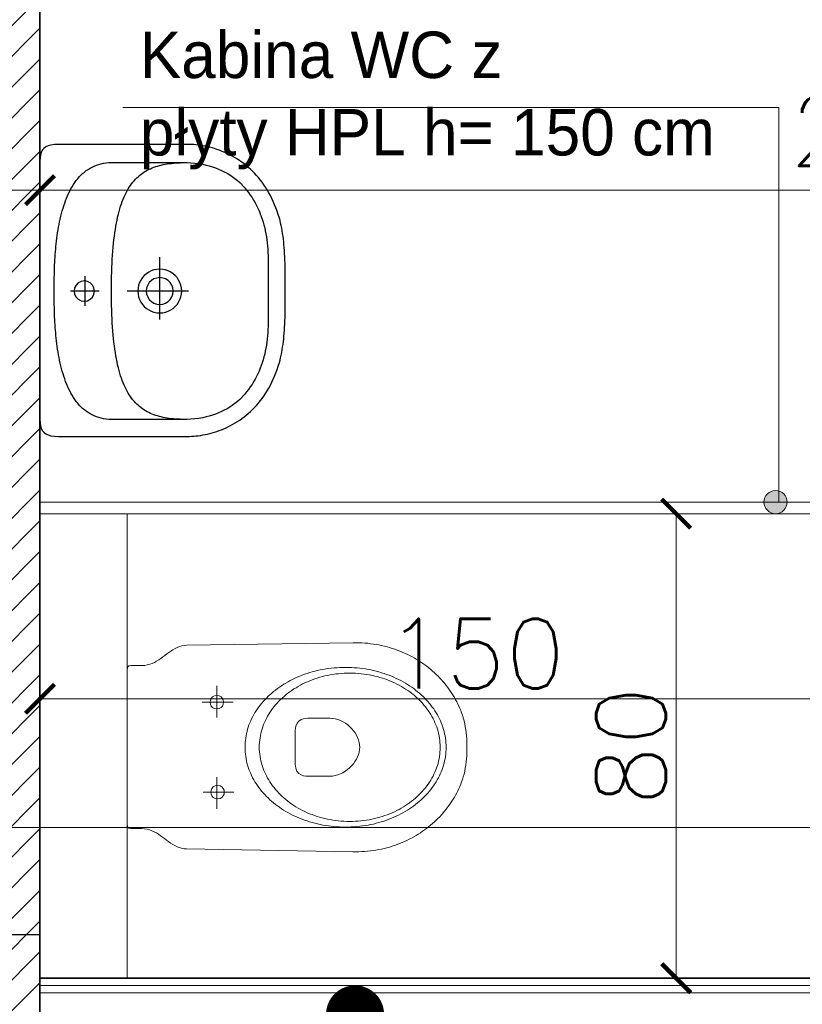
# Model space of a CAD drawing. Header units: millimetres. Extents: x -587 to 33545, y -26688 to 22494.
# Tile 113 of 256: x 10526 to 10661, y 9922 to 10091. Entities that reach past the tile are written whole.
import ezdxf
from ezdxf.lldxf.tags import DXFTag

# ---------------------------------------------------------------- set-up
doc = ezdxf.new("R2010")
doc.units = ezdxf.units.MM
doc.header["$MEASUREMENT"] = 0
for name, color, linetype, lineweight in [('A_istniejące ściany', 7, 'Continuous', 35), ('A_l.wypełnien', 250, 'Continuous', 9), ('A_wyposażenie', 7, 'Continuous', 9), ('A_ściany projektowane', 5, 'Continuous', 35), ('l.przerywana', 104, 'ICAD_ISO03W100', 5), ('l.widokowa', 140, 'Continuous', 15), ('l.wypełnien', 253, 'Continuous', 5), ('szraf1', 8, 'Continuous', 5), ('wymiarowanie', 176, 'Continuous', 9)]:
    doc.layers.add(name, color=color, linetype=linetype, lineweight=lineweight)
doc.layers.add('D-opis-elewacja', color=104, linetype='Continuous')
doc.layers.add('WYPOSAŻENIE', color=1, linetype='Continuous')
doc.styles.add('ROMANS', font='romans')
doc.styles.add('styl2', font='simplex.shx')
tags = doc.linetypes.add('ICAD_ISO03W100', pattern=[30, 12, -18]).pattern_tags.tags
tags[6:7] = [DXFTag(74, 4), DXFTag(75, 0), DXFTag(340, '0'), DXFTag(46, 1.0), DXFTag(50, 0.0), DXFTag(44, 0.0), DXFTag(45, 0.0)]
tags[4:5] = [DXFTag(74, 4), DXFTag(75, 0), DXFTag(340, '0'), DXFTag(46, 1.0), DXFTag(50, 0.0), DXFTag(44, 0.0), DXFTag(45, 0.0)]
doc.dimstyles.new('Skala 1-50', dxfattribs={"dimtxt": 12, "dimasz": 5, "dimexe": 1, "dimexo": 1, "dimgap": 1.5, "dimtad": 1, "dimdec": 1, "dimrnd": 0.5, "dimtxsty": 'styl2', "dimblk": 'ARCHTICK', "dimcen": 5, "dimadec": 0, "dimazin": 0, "dimtfac": 1, "dimtdec": 1, "dimtmove": 1, "dimatfit": 3, "dimldrblk": 'ARCHTICK', "dimfxl": 5, "dimfxlon": 1, "dimlwd": -1, "dimlwe": -1, "dimarcsym": 0})

# ---------------------------------------------------------------- blocks, each defined once
blk = doc.blocks.new('_ArchTick')
at = {"color": 0, "linetype": 'ByBlock', "const_width": 0.15}
blk.add_lwpolyline([(-0.5, -0.5), (0.5, 0.5)], dxfattribs=at)
blk = doc.blocks.new('*D5649')
at = {"layer": 'Defpoints', "color": 0}
for p in [(10504.8, 10084.32), (10529.35, 10083.51), (10529.35, 10062.04)]:
    blk.add_point(p, dxfattribs=at)
at = {"layer": 'wymiarowanie', "color": 0}
for p, q in [((10504.8, 10067.04), (10504.8, 10061.04)), ((10529.35, 10067.04), (10529.35, 10061.04)), ((10504.8, 10062.04), (10529.35, 10062.04))]:
    blk.add_line(p, q, dxfattribs=at)
at = {"layer": 'wymiarowanie', "color": 0, "xscale": 5, "yscale": 5, "zscale": 5, "rotation": 180}
blk.add_blockref('_ArchTick', (10504.8, 10062.04), dxfattribs=at)
at = {"layer": 'wymiarowanie', "color": 0, "xscale": 5, "yscale": 5, "zscale": 5}
blk.add_blockref('_ArchTick', (10529.35, 10062.04), dxfattribs=at)
at = {"layer": 'wymiarowanie', "color": 0, "insert": (10485.31, 10070.25), "char_height": 12, "attachment_point": 5, "style": 'styl2'}
blk.add_mtext('24,5', dxfattribs=at)
blk = doc.blocks.new('*D5650')
at = {"layer": 'Defpoints', "color": 0}
for p in [(10769.66, 10085.35), (10529.35, 10083.51), (10769.66, 10062.04)]:
    blk.add_point(p, dxfattribs=at)
at = {"layer": 'wymiarowanie', "color": 0}
for p, q in [((10529.35, 10067.04), (10529.35, 10061.04)), ((10769.66, 10067.04), (10769.66, 10061.04)), ((10529.35, 10062.04), (10769.66, 10062.04))]:
    blk.add_line(p, q, dxfattribs=at)
at = {"layer": 'wymiarowanie', "color": 0, "xscale": 5, "yscale": 5, "zscale": 5, "rotation": 180}
blk.add_blockref('_ArchTick', (10529.35, 10062.04), dxfattribs=at)
at = {"layer": 'wymiarowanie', "color": 0, "xscale": 5, "yscale": 5, "zscale": 5}
blk.add_blockref('_ArchTick', (10769.66, 10062.04), dxfattribs=at)
at = {"layer": 'wymiarowanie', "color": 0, "insert": (10681.65, 10070.39), "char_height": 12, "attachment_point": 5, "style": 'styl2'}
blk.add_mtext('240,5', dxfattribs=at)
blk = doc.blocks.new('zw$1165')
at = {"layer": 'WYPOSAŻENIE', "color": 0}
for points in [[(25.14, 42.24), (24.52, 42.24), (23.91, 42.24), (23.31, 42.24), (22.72, 42.23), (22.13, 42.23), (21.56, 42.22), (20.99, 42.2), (20.44, 42.19), (19.89, 42.17), (19.35, 42.15), (18.82, 42.12), (18.3, 42.09), (17.78, 42.05), (17.28, 42.01), (16.78, 41.96), (16.3, 41.91), (15.82, 41.85), (15.35, 41.78), (14.89, 41.71), (14.43, 41.63), (13.99, 41.54), (13.55, 41.44), (13.12, 41.33), (12.7, 41.22), (12.7, 41.22), (12.09, 41.03), (11.51, 40.84), (10.93, 40.63), (10.38, 40.4), (9.84, 40.17), (9.32, 39.92), (8.81, 39.67), (8.32, 39.4), (7.85, 39.12), (7.39, 38.84), (6.95, 38.54), (6.52, 38.23), (6.11, 37.92), (5.72, 37.6), (5.34, 37.27), (4.97, 36.93), (4.62, 36.58), (4.28, 36.23), (3.96, 35.87), (3.65, 35.51), (3.36, 35.14), (3.08, 34.76), (2.81, 34.39), (2.56, 34), (2.32, 33.62), (2.09, 33.23), (1.88, 32.83), (1.67, 32.44), (1.48, 32.04), (1.31, 31.64), (1.14, 31.24), (0.99, 30.84), (0.85, 30.44), (0.72, 30.03), (0.6, 29.63), (0.49, 29.23), (0.4, 28.83), (0.31, 28.43), (0.24, 28.03), (0.17, 27.64), (0.12, 27.25), (0.08, 26.86), (0.04, 26.47), (0.02, 26.09), (0, 25.72), (0, 25.34), (0, 25.34), (0, 3.19), (0.03, 2.5), (0.11, 1.9), (0.25, 1.4), (0.44, 0.99), (0.7, 0.66), (1.01, 0.4), (1.39, 0.22), (1.82, 0.09), (2.33, 0.02), (2.89, 0), (25.14, 0), (47.39, 0), (47.96, 0.02), (48.46, 0.09), (48.9, 0.22), (49.28, 0.4), (49.59, 0.66), (49.84, 0.99), (50.04, 1.4), (50.18, 1.9), (50.26, 2.5), (50.29, 3.19), (50.29, 25.34), (50.28, 25.72), (50.27, 26.09), (50.24, 26.47), (50.21, 26.86), (50.17, 27.25), (50.11, 27.64), (50.05, 28.03), (49.98, 28.43), (49.89, 28.83), (49.79, 29.23), (49.69, 29.63), (49.57, 30.03), (49.44, 30.44), (49.3, 30.84), (49.15, 31.24), (48.98, 31.64), (48.8, 32.04), (48.61, 32.44), (48.41, 32.83), (48.2, 33.23), (47.97, 33.62), (47.73, 34), (47.48, 34.39), (47.21, 34.76), (46.93, 35.14), (46.63, 35.51), (46.33, 35.87), (46, 36.23), (45.67, 36.58), (45.32, 36.93), (44.95, 37.27), (44.57, 37.6), (44.17, 37.92), (43.76, 38.23), (43.34, 38.54), (42.9, 38.84), (42.44, 39.12), (41.96, 39.4), (41.48, 39.67), (40.97, 39.92), (40.45, 40.17), (39.91, 40.4), (39.35, 40.63), (38.78, 40.84), (38.19, 41.03), (37.59, 41.22), (37.59, 41.22), (37.16, 41.33), (36.74, 41.44), (36.3, 41.54), (35.85, 41.63), (35.4, 41.71), (34.94, 41.78), (34.47, 41.85), (33.99, 41.91), (33.5, 41.96), (33.01, 42.01), (32.5, 42.05), (31.99, 42.09), (31.47, 42.12), (30.94, 42.15), (30.4, 42.17), (29.85, 42.19), (29.3, 42.2), (28.73, 42.22), (28.15, 42.23), (27.57, 42.23), (26.98, 42.24), (26.38, 42.24), (25.76, 42.24), (25.14, 42.24), (25.14, 42.24)], [(25.25, 39.29), (25.78, 39.29), (26.31, 39.3), (26.86, 39.3), (27.41, 39.3), (27.96, 39.31), (28.52, 39.31), (29.08, 39.31), (29.65, 39.31), (30.21, 39.3), (30.77, 39.29), (31.33, 39.27), (31.89, 39.24), (32.45, 39.21), (32.99, 39.17), (33.53, 39.12), (34.07, 39.06), (34.59, 38.99), (35.1, 38.9), (35.61, 38.8), (36.12, 38.69), (36.61, 38.56), (37.11, 38.42), (37.6, 38.27), (38.08, 38.1), (38.56, 37.92), (39.04, 37.72), (39.51, 37.51), (39.97, 37.28), (40.43, 37.04), (40.88, 36.78), (41.33, 36.51), (41.77, 36.22), (42.21, 35.91), (42.64, 35.58), (43.06, 35.24), (43.92, 34.42), (44.3, 33.99), (44.65, 33.56), (44.97, 33.12), (45.27, 32.67), (45.54, 32.21), (45.8, 31.73), (46.03, 31.25), (46.24, 30.75), (46.44, 30.24), (46.62, 29.71), (46.79, 29.16), (46.94, 28.6), (47.09, 28.02), (47.2, 27.34), (47.29, 26.67), (47.35, 26), (47.38, 25.32), (47.38, 12.31), (47.36, 11.84), (47.32, 11.39), (47.25, 10.96), (47.17, 10.54), (47.06, 10.13), (46.93, 9.74), (46.77, 9.36), (46.6, 8.99), (46.41, 8.64), (46.2, 8.3), (45.97, 7.97), (45.73, 7.65), (45.47, 7.35), (45.19, 7.06), (44.89, 6.78), (44.58, 6.51), (44.26, 6.26), (43.92, 6.01), (43.57, 5.78), (43.21, 5.55), (42.83, 5.34), (42.45, 5.14), (42.05, 4.94), (41.64, 4.76), (41.23, 4.58), (40.81, 4.42), (40.37, 4.26), (39.93, 4.11), (39.49, 3.97), (39.04, 3.84), (38.58, 3.72), (38.12, 3.6), (37.65, 3.49), (37.18, 3.39), (36.71, 3.3), (36.23, 3.21), (35.76, 3.13), (35.28, 3.05), (34.8, 2.98), (34.33, 2.92), (33.85, 2.86), (33.38, 2.8), (32.91, 2.76), (32.44, 2.71), (31.97, 2.67), (31.51, 2.64), (31.06, 2.61), (30.61, 2.58), (30.16, 2.56), (29.73, 2.53), (29.3, 2.52), (28.88, 2.5), (28.46, 2.49), (28.06, 2.48), (27.67, 2.47), (27.28, 2.47), (26.91, 2.46), (26.55, 2.46), (26.21, 2.46), (25.87, 2.46), (25.55, 2.46), (25.25, 2.46), (25.25, 2.46), (24.94, 2.46), (24.63, 2.46), (24.29, 2.46), (23.95, 2.46), (23.59, 2.46), (23.22, 2.47), (22.83, 2.47), (22.44, 2.48), (22.04, 2.49), (21.62, 2.5), (21.2, 2.52), (20.77, 2.53), (20.34, 2.56), (19.89, 2.58), (19.44, 2.61), (18.99, 2.64), (18.53, 2.67), (18.06, 2.71), (17.59, 2.76), (17.12, 2.8), (16.65, 2.86), (16.17, 2.92), (15.69, 2.98), (15.22, 3.05), (14.74, 3.13), (14.26, 3.21), (13.79, 3.3), (13.32, 3.39), (12.85, 3.49), (12.38, 3.6), (11.92, 3.72), (11.46, 3.84), (11.01, 3.97), (10.56, 4.11), (10.13, 4.26), (9.69, 4.42), (9.27, 4.58), (8.85, 4.76), (8.45, 4.94), (8.05, 5.14), (7.67, 5.34), (7.29, 5.55), (6.93, 5.78), (6.58, 6.01), (6.24, 6.26), (5.92, 6.51), (5.61, 6.78), (5.31, 7.06), (5.03, 7.35), (4.77, 7.65), (4.52, 7.97), (4.3, 8.3), (4.09, 8.64), (3.9, 8.99), (3.72, 9.36), (3.57, 9.74), (3.44, 10.13), (3.33, 10.54), (3.25, 10.96), (3.18, 11.39), (3.14, 11.84), (3.12, 12.31), (3.12, 12.31), (3.12, 25.32), (3.15, 26), (3.21, 26.67), (3.29, 27.34), (3.41, 28.02), (3.56, 28.6), (3.71, 29.16), (3.88, 29.71), (4.06, 30.24), (4.26, 30.75), (4.47, 31.25), (4.7, 31.73), (4.96, 32.21), (5.23, 32.67), (5.53, 33.12), (5.85, 33.56), (6.2, 33.99), (6.57, 34.42), (7.43, 35.24), (7.86, 35.58), (8.29, 35.91), (8.73, 36.22), (9.17, 36.51), (9.62, 36.78), (10.07, 37.04), (10.53, 37.28), (10.99, 37.51), (11.46, 37.72), (11.94, 37.92), (12.42, 38.1), (12.9, 38.27), (13.39, 38.42), (13.88, 38.56), (14.38, 38.69), (14.89, 38.8), (15.4, 38.9), (15.91, 38.99), (16.43, 39.06), (16.96, 39.12), (17.51, 39.17), (18.05, 39.21), (18.61, 39.24), (19.16, 39.27), (19.73, 39.29), (20.29, 39.3), (20.85, 39.31), (21.42, 39.31), (21.98, 39.31), (22.54, 39.31), (23.09, 39.3), (23.64, 39.3), (24.19, 39.3), (24.72, 39.29), (25.25, 39.29)], [(25.26, 25.56), (25.26, 15)], [(25.25, 12.31), (24.4, 12.31), (23.58, 12.32), (22.77, 12.34), (21.99, 12.36), (21.22, 12.38), (20.48, 12.42), (19.75, 12.45), (19.05, 12.5), (18.36, 12.55), (17.7, 12.6), (17.05, 12.67), (16.42, 12.73), (15.81, 12.81), (15.22, 12.89), (14.64, 12.98), (14.09, 13.07), (13.55, 13.17), (13.03, 13.27), (12.52, 13.38), (12.03, 13.5), (11.56, 13.62), (11.1, 13.75), (10.66, 13.89), (10.24, 14.03), (9.83, 14.18), (9.43, 14.33), (9.05, 14.49), (8.69, 14.66), (8.34, 14.83), (8, 15.01), (7.68, 15.19), (7.37, 15.38), (7.07, 15.58), (6.79, 15.79), (6.52, 16), (6.26, 16.21), (6.01, 16.44), (5.78, 16.67), (5.56, 16.9), (5.35, 17.15), (5.15, 17.4), (4.96, 17.65), (4.79, 17.91), (4.62, 18.18), (4.46, 18.46), (4.32, 18.74), (4.18, 19.03), (4.06, 19.32), (3.94, 19.62), (3.83, 19.93), (3.73, 20.24), (3.64, 20.56), (3.56, 20.89), (3.48, 21.23), (3.42, 21.57), (3.36, 21.91), (3.31, 22.27), (3.26, 22.63), (3.22, 23), (3.19, 23.37), (3.17, 23.75), (3.15, 24.14), (3.13, 24.54), (3.13, 24.94), (3.12, 25.34)], [(25.26, 16.85), (25.77, 16.89), (26.26, 16.99), (26.72, 17.15), (27.16, 17.37), (27.56, 17.64), (27.92, 17.96), (28.24, 18.32), (28.51, 18.72), (28.73, 19.16), (28.89, 19.62), (28.99, 20.11), (29.03, 20.63), (28.99, 21.14), (28.89, 21.63), (28.73, 22.09), (28.51, 22.53), (28.24, 22.93), (27.92, 23.29), (27.56, 23.61), (27.16, 23.88), (26.72, 24.1), (26.26, 24.26), (25.77, 24.36), (25.26, 24.4), (24.75, 24.36), (24.26, 24.26), (23.79, 24.1), (23.36, 23.88), (22.95, 23.61), (22.59, 23.29), (22.27, 22.93), (22, 22.53), (21.78, 22.09), (21.62, 21.63), (21.52, 21.14), (21.49, 20.63), (21.52, 20.11), (21.62, 19.62), (21.78, 19.16), (22, 18.72), (22.27, 18.32), (22.59, 17.96), (22.95, 17.64), (23.36, 17.37), (23.79, 17.15), (24.26, 16.99), (24.75, 16.89), (25.26, 16.85)], [(47.38, 25.34), (47.37, 24.94), (47.37, 24.54), (47.35, 24.14), (47.33, 23.75), (47.31, 23.37), (47.28, 23), (47.24, 22.63), (47.19, 22.27), (47.14, 21.91), (47.08, 21.57), (47.02, 21.23), (46.94, 20.89), (46.86, 20.56), (46.77, 20.24), (46.67, 19.93), (46.56, 19.62), (46.44, 19.32), (46.32, 19.03), (46.18, 18.74), (46.04, 18.46), (45.88, 18.18), (45.71, 17.91), (45.54, 17.65), (45.35, 17.4), (45.15, 17.15), (44.94, 16.9), (44.72, 16.67), (44.49, 16.44), (44.24, 16.21), (43.98, 16), (43.71, 15.79), (43.43, 15.58), (43.13, 15.38), (42.82, 15.19), (42.5, 15.01), (42.16, 14.83), (41.81, 14.66), (41.45, 14.49), (41.07, 14.33), (40.67, 14.18), (40.26, 14.03), (39.84, 13.89), (39.4, 13.75), (38.94, 13.62), (38.47, 13.5), (37.98, 13.38), (37.47, 13.27), (36.95, 13.17), (36.41, 13.07), (35.85, 12.98), (35.28, 12.89), (34.69, 12.81), (34.08, 12.73), (33.45, 12.67), (32.8, 12.6), (32.14, 12.55), (31.45, 12.5), (30.75, 12.45), (30.02, 12.42), (29.28, 12.38), (28.51, 12.36), (27.73, 12.34), (26.92, 12.32), (26.1, 12.31), (25.25, 12.31)], [(25.26, 18.31), (25.79, 18.37), (26.27, 18.55), (26.7, 18.82), (27.06, 19.18), (27.33, 19.61), (27.51, 20.1), (27.57, 20.63), (27.51, 21.15), (27.33, 21.64), (27.06, 22.07), (26.7, 22.43), (26.27, 22.7), (25.79, 22.88), (25.26, 22.94), (24.73, 22.88), (24.24, 22.7), (23.81, 22.43), (23.45, 22.07), (23.18, 21.64), (23.01, 21.15), (22.94, 20.63), (22.94, 20.63), (23.01, 20.1), (23.18, 19.61), (23.45, 19.18), (23.81, 18.82), (24.24, 18.55), (24.73, 18.37), (25.26, 18.31), (25.26, 18.31)], [(30.17, 20.65), (19.42, 20.65)], [(25.25, 10.21), (25.25, 5.27)], [(25.26, 5.87), (25.81, 5.96), (26.3, 6.21), (26.68, 6.59), (26.93, 7.08), (27.02, 7.63), (26.93, 8.19), (26.68, 8.67), (26.3, 9.05), (25.81, 9.3), (25.26, 9.39), (24.7, 9.3), (24.22, 9.05), (23.84, 8.67), (23.59, 8.19), (23.5, 7.63), (23.59, 7.08), (23.84, 6.59), (24.22, 6.21), (24.7, 5.96), (25.26, 5.87)], [(22.71, 7.72), (27.8, 7.72)]]:
    blk.add_lwpolyline(points, dxfattribs=at)
blk = doc.blocks.new('*D6279')
at = {"layer": 'Defpoints', "color": 0}
for p in [(10529.35, 9986.69), (10679.35, 9986.69), (10679.35, 9974.43)]:
    blk.add_point(p, dxfattribs=at)
at = {"layer": 'wymiarowanie', "color": 0}
for p, q in [((10529.35, 9979.43), (10529.35, 9973.43)), ((10679.35, 9979.43), (10679.35, 9973.43)), ((10529.35, 9974.43), (10679.35, 9974.43))]:
    blk.add_line(p, q, dxfattribs=at)
at = {"layer": 'wymiarowanie', "color": 0, "xscale": 5, "yscale": 5, "zscale": 5, "rotation": 180}
blk.add_blockref('_ArchTick', (10529.35, 9974.43), dxfattribs=at)
at = {"layer": 'wymiarowanie', "color": 0, "xscale": 5, "yscale": 5, "zscale": 5}
blk.add_blockref('_ArchTick', (10679.35, 9974.43), dxfattribs=at)
at = {"layer": 'wymiarowanie', "color": 0, "insert": (10604.35, 9982.24), "char_height": 12, "attachment_point": 5, "style": 'styl2'}
blk.add_mtext('150', dxfattribs=at)
blk = doc.blocks.new('*D6281')
at = {"layer": 'Defpoints', "color": 0}
for p in [(10638.89, 10006.33), (10649.51, 10006.33), (10649.51, 9926.33)]:
    blk.add_point(p, dxfattribs=at)
at = {"layer": 'wymiarowanie', "color": 0}
for p, q in [((10643.89, 10006.33), (10637.89, 10006.33)), ((10638.89, 9926.33), (10638.89, 10006.33)), ((10643.89, 9926.33), (10637.89, 9926.33))]:
    blk.add_line(p, q, dxfattribs=at)
at = {"layer": 'wymiarowanie', "color": 0, "xscale": 5, "yscale": 5, "zscale": 5}
for p, rotation in [((10638.89, 10006.33), 90), ((10638.89, 9926.33), 270)]:
    blk.add_blockref('_ArchTick', p, dxfattribs=dict(at, rotation=rotation))
at = {"layer": 'wymiarowanie', "color": 0, "insert": (10631.08, 9966.33), "char_height": 12, "attachment_point": 5, "rotation": 90, "style": 'styl2'}
blk.add_mtext('80', dxfattribs=at)
blk = doc.blocks.new('_Dot')
at = {"color": 0, "linetype": 'ByBlock', "lineweight": -2}
blk.add_line((-0.5, 0), (-1, 0), dxfattribs=at)
at = {"color": 0, "linetype": 'ByBlock', "const_width": 0.5}
blk.add_lwpolyline([(-0.25, 0, 1), (0.25, 0, 1)], format="xyb", close=True, dxfattribs=at)

msp = doc.modelspace()

# ---------------------------------------------------------------- hatches: boundary and pattern name
at = {"layer": 'l.wypełnien'}
h = msp.add_hatch(dxfattribs=at)
h.set_pattern_fill('ANSI31', color=256, scale=30, style=0)
h.set_pattern_definition([(45, (0, 6.0705), (-2.6516504, 2.6516504), [])])
h.paths.add_polyline_path([(10179.68, 10408.59), (10279.59, 10408.59), (10279.59, 10402.59), (10273.59, 10402.59), (10273.59, 10129.76), (10279.59, 10132.55), (10279.59, 10023.36), (10316.23, 10023.36), (10316.23, 9998.81), (10279.59, 9998.81), (10279.59, 9933.83), (10254.19, 9933.83), (10254.19, 10365.41), (10179.68, 10365.41)])
h.paths.add_polyline_path([(10260.11, 10252.44), (10272.71, 10252.44), (10272.71, 10285.94), (10260.11, 10285.94)], flags=24)
h.paths.add_polyline_path([(10504.8, 10315.91), (10504.8, 10303.91), (10504.8, 10260.82), (10504.8, 10023.36), (10504.8, 9998.81), (10504.8, 9933.83), (10529.35, 9933.83), (10529.35, 10287.41), (10542.35, 10287.41), (10542.35, 10365.41), (10636.35, 10365.41), (10635.51, 10408.59), (10504.8, 10408.59), (10504.8, 10402.59)])
h.paths.add_polyline_path([(10504.8, 10402.59), (10510.8, 10402.59), (10510.8, 10315.91), (10504.8, 10315.91)], flags=16)
h.paths.add_polyline_path([(10504.8, 10398.59), (10504.8, 10315.91), (10510.8, 10315.91), (10510.8, 10402.59), (10504.8, 10402.59)], flags=0)
h.paths.add_polyline_path([(10515.95, 10332.41), (10515.95, 10353.41), (10530.35, 10353.41), (10530.35, 10332.41)], flags=16)
h.paths.add_polyline_path([(10515.95, 10353.41), (10515.95, 10332.41), (10530.35, 10332.41), (10530.35, 10353.41)], flags=0)
h.paths.add_polyline_path([(10515.95, 10303.91), (10515.95, 10299.41), (10530.35, 10299.41), (10530.35, 10320.41), (10515.95, 10320.41), (10515.95, 10315.91)], flags=16)
h.paths.add_polyline_path([(10515.95, 10303.91), (10515.95, 10315.91), (10515.95, 10320.41), (10530.35, 10320.41), (10530.35, 10299.41), (10515.95, 10299.41)], flags=0)
h.paths.add_polyline_path([(10504.8, 10260.82), (10504.8, 10303.91), (10510.8, 10303.91), (10510.8, 10260.82)], flags=16)
h.paths.add_polyline_path([(10510.8, 10260.82), (10510.8, 10303.91), (10504.8, 10303.91), (10504.8, 10265.82), (10504.8, 10260.82)], flags=0)
h.paths.add_polyline_path([(10504.8, 10303.91), (10510.8, 10303.91), (10510.8, 10315.91), (10504.8, 10315.91)], flags=16)
h.paths.add_polyline_path([(10504.8, 10315.91), (10510.8, 10315.91), (10510.8, 10303.91), (10504.8, 10303.91)], flags=0)
h.paths.add_polyline_path([(10510.8, 10315.91), (10515.95, 10315.91), (10515.95, 10303.91), (10510.8, 10303.91)], flags=16)
h.paths.add_polyline_path([(10510.84, 10332.09), (10523.45, 10332.09), (10523.45, 10365.59), (10510.84, 10365.59)], flags=8)
h.paths.add_polyline_path([(10510.84, 10332.09), (10523.45, 10332.09), (10523.45, 10365.59), (10510.84, 10365.59)], flags=8)
h.paths.add_polyline_path([(9506.72, 10365.41), (9506.72, 10408.59), (9858.19, 10408.59), (9858.19, 10365.41)])
h.paths.add_polyline_path([(10000.19, 10365.41), (10089.09, 10365.41), (10089.09, 10408.59), (10000.19, 10408.59)])
h.paths.add_polyline_path([(10273.59, 10129.76), (10273.59, 10402.59), (10279.59, 10402.59), (10279.59, 10365.41), (10279.59, 10132.55)])
h.paths.add_polyline_path([(10372.72, 9998.81), (10372.72, 10023.36), (10316.23, 10023.36), (10316.23, 9998.81)])
h.paths.add_polyline_path([(9858.19, 10365.41), (9858.19, 10408.59), (9878.19, 10408.59), (9878.19, 10365.41)])
h.paths.add_polyline_path([(10000.19, 10365.41), (10000.19, 10408.59), (9980.19, 10408.59), (9980.19, 10365.41)])
h.paths.add_polyline_path([(10279.59, 9913.83), (10279.59, 9933.83), (10254.19, 9933.83), (10254.19, 9913.83)])
h.paths.add_polyline_path([(10529.35, 9913.83), (10529.35, 9933.83), (10504.8, 9933.83), (10504.8, 9913.83)])
h.paths.add_polyline_path([(10494.8, 10023.36), (10494.8, 9998.81), (10504.8, 9998.81), (10504.8, 10023.36)])
at = {"layer": 'wymiarowanie'}
msp.add_hatch(color=256, dxfattribs=at).paths.add_polyline_path([(10658, 10008.33, 1), (10654, 10008.33, 1)])

# ---------------------------------------------------------------- linework, layer by layer
at = {"layer": 'A_istniejące ściany', "color": 7}
msp.add_lwpolyline([(10529.35, 9913.83), (10529.35, 10287.41)], dxfattribs=at)
at = {"layer": 'A_l.wypełnien', "color": 5}
for p, q in [((10770.91, 9925.08), (10529.35, 9925.08)), ((10772.16, 9923.83), (10529.35, 9923.83))]:
    msp.add_line(p, q, dxfattribs=at)
at = {"layer": 'A_wyposażenie', "color": 7, "linetype": 'Continuous', "lineweight": 15}
msp.add_lwpolyline([(10544.35, 10006.33), (10544.35, 9926.33)], dxfattribs=at)
at = {"layer": 'A_wyposażenie', "color": 7}
for points in [[(10602.87, 9966.08), (10602.87, 9966.55), (10602.85, 9967.05), (10602.83, 9967.55), (10602.79, 9968.07), (10602.73, 9968.59), (10602.67, 9969.12), (10602.58, 9969.64), (10602.49, 9970.16), (10602.37, 9970.66), (10602.24, 9971.16), (10602.09, 9971.64), (10601.95, 9972.03), (10601.8, 9972.41), (10601.65, 9972.79), (10601.48, 9973.17), (10601.3, 9973.55), (10601.12, 9973.92), (10600.92, 9974.28), (10600.72, 9974.65), (10600.5, 9975.01), (10600.28, 9975.36), (10600.05, 9975.71), (10599.81, 9976.06), (10599.56, 9976.4), (10599.31, 9976.73), (10599.04, 9977.06), (10598.77, 9977.39), (10598.49, 9977.71), (10598.2, 9978.02), (10597.9, 9978.33), (10597.59, 9978.63), (10597.28, 9978.92), (10596.96, 9979.21), (10596.63, 9979.49), (10596.3, 9979.77), (10595.95, 9980.04), (10595.6, 9980.3), (10595.25, 9980.55), (10594.88, 9980.8), (10594.51, 9981.04), (10594.13, 9981.27), (10593.75, 9981.5), (10593.35, 9981.71), (10592.96, 9981.92), (10592.55, 9982.12), (10592.14, 9982.31), (10591.72, 9982.49), (10591.3, 9982.67), (10590.87, 9982.83), (10590.44, 9982.99), (10589.99, 9983.13), (10589.55, 9983.27), (10589.1, 9983.39), (10588.64, 9983.51), (10588.17, 9983.62), (10587.71, 9983.72), (10587.23, 9983.8), (10586.75, 9983.88), (10586.27, 9983.94), (10585.78, 9984), (10585.29, 9984.04), (10584.79, 9984.07), (10584.29, 9984.1), (10583.78, 9984.1), (10583.27, 9984.1), (10583.27, 9984.1), (10554.64, 9983.67), (10554.2, 9983.64), (10553.78, 9983.56), (10553.37, 9983.44), (10552.98, 9983.29), (10552.61, 9983.1), (10552.25, 9982.89), (10551.89, 9982.66), (10551.54, 9982.42), (10551.19, 9982.17), (10550.85, 9981.91), (10550.5, 9981.65), (10550.15, 9981.39), (10549.79, 9981.15), (10549.43, 9980.93), (10549.05, 9980.72), (10548.66, 9980.54), (10548.25, 9980.39), (10547.83, 9980.28), (10547.38, 9980.2), (10546.92, 9980.18), (10545.04, 9980.17), (10544.66, 9980.11), (10544.44, 9979.87), (10544.37, 9979.36), (10544.35, 9966.14), (10544.34, 9952.92), (10544.41, 9952.41), (10544.63, 9952.17), (10545.01, 9952.1), (10546.89, 9952.1), (10547.35, 9952.07), (10547.8, 9952), (10548.22, 9951.88), (10548.63, 9951.73), (10549.02, 9951.55), (10549.39, 9951.34), (10549.76, 9951.11), (10550.12, 9950.87), (10550.47, 9950.62), (10550.81, 9950.36), (10551.16, 9950.1), (10551.5, 9949.84), (10551.85, 9949.6), (10552.21, 9949.37), (10552.57, 9949.16), (10552.95, 9948.97), (10553.34, 9948.82), (10553.74, 9948.7), (10554.16, 9948.62), (10554.6, 9948.59), (10583.23, 9948.09), (10583.74, 9948.09), (10584.25, 9948.1), (10584.75, 9948.12), (10585.25, 9948.15), (10585.74, 9948.19), (10586.23, 9948.25), (10586.72, 9948.31), (10587.19, 9948.38), (10587.67, 9948.47), (10588.14, 9948.57), (10588.6, 9948.67), (10589.06, 9948.79), (10589.51, 9948.91), (10589.96, 9949.05), (10590.4, 9949.19), (10590.83, 9949.35), (10591.26, 9949.51), (10591.69, 9949.68), (10592.11, 9949.87), (10592.52, 9950.06), (10592.92, 9950.25), (10593.32, 9950.46), (10593.71, 9950.68), (10594.1, 9950.9), (10594.48, 9951.13), (10594.85, 9951.37), (10595.21, 9951.62), (10595.57, 9951.87), (10595.92, 9952.13), (10596.27, 9952.4), (10596.6, 9952.67), (10596.93, 9952.95), (10597.25, 9953.24), (10597.57, 9953.54), (10597.87, 9953.84), (10598.17, 9954.14), (10598.46, 9954.46), (10598.74, 9954.78), (10599.02, 9955.1), (10599.28, 9955.43), (10599.54, 9955.76), (10599.79, 9956.1), (10600.03, 9956.45), (10600.26, 9956.8), (10600.48, 9957.15), (10600.7, 9957.51), (10600.9, 9957.87), (10601.1, 9958.24), (10601.29, 9958.61), (10601.46, 9958.99), (10601.63, 9959.36), (10601.79, 9959.75), (10601.94, 9960.13), (10602.08, 9960.52), (10602.08, 9960.52), (10602.23, 9961), (10602.36, 9961.49), (10602.48, 9962), (10602.58, 9962.52), (10602.66, 9963.04), (10602.73, 9963.56), (10602.78, 9964.09), (10602.82, 9964.6), (10602.85, 9965.11), (10602.86, 9965.6), (10602.87, 9966.08)], [(10564.66, 9966.12), (10564.66, 9966.51), (10564.68, 9966.91), (10564.72, 9967.3), (10564.77, 9967.69), (10564.83, 9968.08), (10564.91, 9968.46), (10565, 9968.84), (10565.1, 9969.21), (10565.22, 9969.58), (10565.34, 9969.95), (10565.49, 9970.31), (10565.64, 9970.67), (10565.8, 9971.02), (10565.98, 9971.37), (10566.17, 9971.72), (10566.37, 9972.06), (10566.58, 9972.39), (10566.8, 9972.72), (10567.03, 9973.05), (10567.27, 9973.37), (10567.53, 9973.68), (10567.79, 9973.99), (10568.07, 9974.29), (10568.35, 9974.58), (10568.64, 9974.87), (10568.95, 9975.15), (10569.26, 9975.43), (10569.58, 9975.7), (10569.91, 9975.96), (10570.25, 9976.21), (10570.6, 9976.46), (10570.95, 9976.7), (10571.32, 9976.94), (10571.69, 9977.16), (10572.07, 9977.38), (10572.45, 9977.59), (10572.85, 9977.79), (10573.25, 9977.98), (10573.66, 9978.16), (10574.07, 9978.34), (10574.5, 9978.51), (10574.92, 9978.66), (10575.36, 9978.81), (10575.8, 9978.95), (10576.24, 9979.08), (10576.7, 9979.2), (10577.15, 9979.31), (10577.61, 9979.41), (10578.08, 9979.51), (10578.55, 9979.59), (10579.03, 9979.66), (10579.51, 9979.72), (10580, 9979.77), (10580.49, 9979.8), (10580.98, 9979.83), (10581.47, 9979.85), (10581.97, 9979.85), (10581.97, 9979.85), (10582.47, 9979.85), (10582.97, 9979.83), (10583.46, 9979.8), (10583.95, 9979.76), (10584.44, 9979.71), (10584.92, 9979.65), (10585.4, 9979.58), (10585.87, 9979.5), (10586.33, 9979.41), (10586.8, 9979.3), (10587.25, 9979.19), (10587.7, 9979.07), (10588.15, 9978.94), (10588.59, 9978.8), (10589.02, 9978.65), (10589.45, 9978.49), (10589.87, 9978.32), (10590.29, 9978.15), (10590.7, 9977.96), (10591.1, 9977.77), (10591.49, 9977.57), (10591.88, 9977.36), (10592.26, 9977.14), (10592.63, 9976.91), (10592.99, 9976.68), (10593.35, 9976.44), (10593.69, 9976.19), (10594.03, 9975.93), (10594.36, 9975.67), (10594.68, 9975.4), (10594.99, 9975.13), (10595.3, 9974.84), (10595.59, 9974.55), (10595.87, 9974.26), (10596.15, 9973.96), (10596.41, 9973.65), (10596.66, 9973.33), (10596.9, 9973.02), (10597.14, 9972.69), (10597.36, 9972.36), (10597.57, 9972.03), (10597.77, 9971.69), (10597.95, 9971.34), (10598.13, 9970.99), (10598.29, 9970.64), (10598.44, 9970.28), (10598.58, 9969.91), (10598.71, 9969.55), (10598.83, 9969.17), (10598.93, 9968.8), (10599.02, 9968.42), (10599.09, 9968.04), (10599.15, 9967.65), (10599.2, 9967.26), (10599.24, 9966.87), (10599.26, 9966.48), (10599.27, 9966.08), (10599.27, 9966.08), (10599.26, 9965.68), (10599.24, 9965.29), (10599.2, 9964.9), (10599.15, 9964.51), (10599.09, 9964.12), (10599.01, 9963.74), (10598.92, 9963.36), (10598.82, 9962.99), (10598.7, 9962.62), (10598.58, 9962.25), (10598.44, 9961.89), (10598.28, 9961.53), (10598.12, 9961.17), (10597.94, 9960.82), (10597.75, 9960.48), (10597.55, 9960.14), (10597.34, 9959.8), (10597.12, 9959.47), (10596.89, 9959.15), (10596.65, 9958.83), (10596.39, 9958.52), (10596.13, 9958.21), (10595.85, 9957.91), (10595.57, 9957.62), (10595.28, 9957.33), (10594.97, 9957.04), (10594.66, 9956.77), (10594.34, 9956.5), (10594.01, 9956.24), (10593.67, 9955.98), (10593.32, 9955.74), (10592.97, 9955.5), (10592.6, 9955.26), (10592.23, 9955.04), (10591.85, 9954.82), (10591.47, 9954.61), (10591.07, 9954.41), (10590.67, 9954.22), (10590.26, 9954.03), (10589.85, 9953.86), (10589.42, 9953.69), (10589, 9953.53), (10588.56, 9953.39), (10588.12, 9953.25), (10587.68, 9953.12), (10587.22, 9953), (10586.77, 9952.88), (10586.31, 9952.78), (10585.84, 9952.69), (10585.37, 9952.61), (10584.89, 9952.54), (10584.41, 9952.48), (10583.92, 9952.43), (10583.43, 9952.39), (10582.94, 9952.37), (10582.45, 9952.35), (10581.95, 9952.35), (10581.95, 9952.35), (10581.45, 9952.35), (10580.95, 9952.37), (10580.46, 9952.4), (10579.97, 9952.44), (10579.48, 9952.49), (10579, 9952.55), (10578.53, 9952.62), (10578.05, 9952.7), (10577.59, 9952.79), (10577.12, 9952.9), (10576.67, 9953.01), (10576.22, 9953.13), (10575.77, 9953.26), (10575.33, 9953.4), (10574.9, 9953.55), (10574.47, 9953.71), (10574.05, 9953.88), (10573.63, 9954.05), (10573.23, 9954.24), (10572.82, 9954.43), (10572.43, 9954.63), (10572.04, 9954.84), (10571.66, 9955.06), (10571.29, 9955.29), (10570.93, 9955.52), (10570.57, 9955.76), (10570.23, 9956.01), (10569.89, 9956.26), (10569.56, 9956.53), (10569.24, 9956.8), (10568.93, 9957.07), (10568.62, 9957.36), (10568.33, 9957.64), (10568.05, 9957.94), (10567.78, 9958.24), (10567.51, 9958.55), (10567.26, 9958.86), (10567.02, 9959.18), (10566.78, 9959.51), (10566.56, 9959.84), (10566.35, 9960.17), (10566.15, 9960.51), (10565.97, 9960.86), (10565.79, 9961.21), (10565.63, 9961.56), (10565.48, 9961.92), (10565.34, 9962.28), (10565.21, 9962.65), (10565.09, 9963.02), (10564.99, 9963.4), (10564.9, 9963.78), (10564.83, 9964.16), (10564.77, 9964.54), (10564.72, 9964.93), (10564.68, 9965.33), (10564.66, 9965.72), (10564.66, 9966.12)], [(10567.12, 9966.11), (10567.12, 9966.52), (10567.15, 9966.92), (10567.19, 9967.32), (10567.24, 9967.71), (10567.31, 9968.1), (10567.39, 9968.49), (10567.49, 9968.87), (10567.6, 9969.25), (10567.72, 9969.63), (10567.86, 9970), (10568.01, 9970.36), (10568.17, 9970.72), (10568.35, 9971.08), (10568.54, 9971.43), (10568.74, 9971.77), (10568.95, 9972.11), (10569.18, 9972.44), (10569.41, 9972.77), (10569.66, 9973.09), (10569.92, 9973.4), (10570.19, 9973.71), (10570.47, 9974.01), (10570.76, 9974.3), (10571.06, 9974.58), (10571.37, 9974.86), (10571.69, 9975.13), (10572.02, 9975.4), (10572.36, 9975.65), (10572.71, 9975.9), (10573.07, 9976.14), (10573.44, 9976.36), (10573.81, 9976.59), (10574.19, 9976.8), (10574.58, 9977), (10574.98, 9977.19), (10575.39, 9977.38), (10575.8, 9977.55), (10576.22, 9977.72), (10576.65, 9977.87), (10577.08, 9978.01), (10577.52, 9978.15), (10577.96, 9978.27), (10578.41, 9978.38), (10578.87, 9978.48), (10579.33, 9978.57), (10579.8, 9978.65), (10580.27, 9978.72), (10580.75, 9978.77), (10581.23, 9978.81), (10581.71, 9978.85), (10582.2, 9978.86), (10582.7, 9978.87), (10582.7, 9978.87), (10583.19, 9978.86), (10583.68, 9978.84), (10584.16, 9978.81), (10584.64, 9978.77), (10585.12, 9978.71), (10585.59, 9978.64), (10586.06, 9978.56), (10586.52, 9978.47), (10586.98, 9978.37), (10587.43, 9978.26), (10587.87, 9978.14), (10588.31, 9978), (10588.74, 9977.86), (10589.17, 9977.7), (10589.59, 9977.54), (10590, 9977.36), (10590.41, 9977.18), (10590.8, 9976.98), (10591.19, 9976.78), (10591.58, 9976.57), (10591.95, 9976.35), (10592.31, 9976.11), (10592.67, 9975.88), (10593.02, 9975.63), (10593.36, 9975.37), (10593.69, 9975.11), (10594.01, 9974.84), (10594.32, 9974.56), (10594.62, 9974.27), (10594.91, 9973.98), (10595.19, 9973.68), (10595.46, 9973.37), (10595.72, 9973.06), (10595.97, 9972.74), (10596.2, 9972.41), (10596.43, 9972.08), (10596.64, 9971.74), (10596.84, 9971.4), (10597.03, 9971.05), (10597.2, 9970.69), (10597.36, 9970.33), (10597.51, 9969.97), (10597.65, 9969.59), (10597.77, 9969.22), (10597.88, 9968.84), (10597.98, 9968.46), (10598.06, 9968.07), (10598.13, 9967.68), (10598.18, 9967.29), (10598.22, 9966.89), (10598.24, 9966.49), (10598.25, 9966.08), (10598.25, 9966.08), (10598.24, 9965.68), (10598.22, 9965.28), (10598.18, 9964.88), (10598.12, 9964.48), (10598.06, 9964.09), (10597.97, 9963.71), (10597.88, 9963.32), (10597.77, 9962.94), (10597.64, 9962.57), (10597.51, 9962.2), (10597.36, 9961.83), (10597.19, 9961.47), (10597.02, 9961.12), (10596.83, 9960.77), (10596.63, 9960.43), (10596.41, 9960.09), (10596.19, 9959.76), (10595.95, 9959.43), (10595.7, 9959.11), (10595.44, 9958.8), (10595.17, 9958.49), (10594.89, 9958.19), (10594.6, 9957.9), (10594.3, 9957.61), (10593.99, 9957.33), (10593.67, 9957.06), (10593.34, 9956.8), (10593, 9956.55), (10592.65, 9956.3), (10592.29, 9956.06), (10591.93, 9955.83), (10591.55, 9955.61), (10591.17, 9955.4), (10590.78, 9955.2), (10590.38, 9955), (10589.98, 9954.82), (10589.56, 9954.64), (10589.14, 9954.48), (10588.72, 9954.33), (10588.29, 9954.18), (10587.85, 9954.05), (10587.4, 9953.93), (10586.95, 9953.81), (10586.49, 9953.71), (10586.03, 9953.62), (10585.56, 9953.55), (10585.09, 9953.48), (10584.62, 9953.42), (10584.13, 9953.38), (10583.65, 9953.35), (10583.16, 9953.33), (10582.67, 9953.33), (10582.67, 9953.33), (10582.18, 9953.33), (10581.69, 9953.35), (10581.2, 9953.38), (10580.72, 9953.43), (10580.24, 9953.48), (10579.77, 9953.55), (10579.31, 9953.63), (10578.84, 9953.72), (10578.39, 9953.82), (10577.94, 9953.94), (10577.49, 9954.06), (10577.05, 9954.19), (10576.62, 9954.34), (10576.19, 9954.49), (10575.77, 9954.66), (10575.36, 9954.83), (10574.96, 9955.02), (10574.56, 9955.21), (10574.17, 9955.42), (10573.79, 9955.63), (10573.41, 9955.85), (10573.05, 9956.08), (10572.69, 9956.32), (10572.34, 9956.57), (10572, 9956.82), (10571.67, 9957.09), (10571.35, 9957.36), (10571.04, 9957.64), (10570.74, 9957.92), (10570.45, 9958.22), (10570.17, 9958.52), (10569.9, 9958.82), (10569.65, 9959.14), (10569.4, 9959.46), (10569.16, 9959.78), (10568.94, 9960.12), (10568.73, 9960.46), (10568.53, 9960.8), (10568.34, 9961.15), (10568.16, 9961.51), (10568, 9961.87), (10567.85, 9962.23), (10567.71, 9962.6), (10567.59, 9962.98), (10567.48, 9963.35), (10567.38, 9963.74), (10567.3, 9964.13), (10567.24, 9964.52), (10567.18, 9964.91), (10567.15, 9965.31), (10567.12, 9965.71), (10567.12, 9966.11)], [(10559.8, 9975), (10560.21, 9974.94), (10560.54, 9974.76), (10560.77, 9974.5), (10560.9, 9974.19), (10560.95, 9973.85), (10560.9, 9973.51), (10560.77, 9973.2), (10560.54, 9972.94), (10560.22, 9972.77), (10559.8, 9972.7), (10559.39, 9972.77), (10559.06, 9972.94), (10558.83, 9973.2), (10558.7, 9973.51), (10558.65, 9973.85), (10558.7, 9974.19), (10558.83, 9974.5), (10559.06, 9974.76), (10559.38, 9974.94), (10559.8, 9975)], [(10573.31, 9966.33), (10573.31, 9969.03), (10573.39, 9969.72), (10573.61, 9970.24), (10573.94, 9970.62), (10574.32, 9970.86), (10574.73, 9971.01), (10575.13, 9971.08), (10575.48, 9971.09), (10579.25, 9971.1), (10579.73, 9971.07), (10580.2, 9970.99), (10580.66, 9970.86), (10581.11, 9970.69), (10581.53, 9970.48), (10581.94, 9970.23), (10582.33, 9969.95), (10582.69, 9969.63), (10583.02, 9969.3), (10583.32, 9968.94), (10583.59, 9968.56), (10583.83, 9968.16), (10584.03, 9967.76), (10584.19, 9967.35), (10584.3, 9966.93), (10584.37, 9966.51), (10584.4, 9966.1), (10584.37, 9965.69), (10584.3, 9965.27), (10584.18, 9964.85), (10584.02, 9964.44), (10583.82, 9964.03), (10583.58, 9963.64), (10583.31, 9963.26), (10583.01, 9962.9), (10582.67, 9962.56), (10582.31, 9962.25), (10581.92, 9961.97), (10581.51, 9961.72), (10581.08, 9961.51), (10580.63, 9961.34), (10580.17, 9961.21), (10579.7, 9961.13), (10579.21, 9961.11), (10575.45, 9961.11), (10575.11, 9961.13), (10574.71, 9961.2), (10574.31, 9961.34), (10573.92, 9961.59), (10573.6, 9961.97), (10573.39, 9962.49), (10573.3, 9963.18)], [(10559.94, 9957.21), (10560.35, 9957.27), (10560.68, 9957.45), (10560.91, 9957.71), (10561.04, 9958.02), (10561.09, 9958.36), (10561.04, 9958.7), (10560.91, 9959.01), (10560.68, 9959.27), (10560.36, 9959.45), (10559.94, 9959.51), (10559.53, 9959.45), (10559.2, 9959.27), (10558.97, 9959.01), (10558.84, 9958.7), (10558.79, 9958.36), (10558.84, 9958.02), (10558.97, 9957.71), (10559.2, 9957.45), (10559.52, 9957.27), (10559.94, 9957.21)]]:
    msp.add_lwpolyline(points, close=True, dxfattribs=at)
for points in [[(10559.8, 9971.25), (10559.8, 9976.7)], [(10557.29, 9973.85), (10562.6, 9973.85)], [(10559.8, 9960.96), (10559.8, 9955.51)], [(10557.43, 9958.36), (10562.74, 9958.36)]]:
    msp.add_lwpolyline(points, dxfattribs=at)
at = {"layer": 'A_ściany projektowane', "color": 5}
msp.add_lwpolyline([(10529.35, 9926.33), (10769.66, 9926.33)], dxfattribs=at)
at = {"layer": 'l.przerywana', "color": 5, "lineweight": 30, "ltscale": 0.3}
msp.add_lwpolyline([(10504.8, 9933.83), (10529.35, 9933.83), (10529.35, 9769.06), (10504.8, 9768.83)], close=True, dxfattribs=at)
at = {"layer": 'l.widokowa', "color": 7}
for p, q in [((10681.35, 10008.33), (10529.35, 10008.33)), ((10681.35, 10006.33), (10529.35, 10006.33))]:
    msp.add_line(p, q, dxfattribs=at)
at = {"layer": 'wymiarowanie'}
for p, q in [((10656.56, 10076.3), (10543.61, 10076.3)), ((10656.56, 10076.3), (10656.56, 10008.33)), ((10007.19, 9952.26), (10769.66, 9952.26))]:
    msp.add_line(p, q, dxfattribs=at)
msp.add_circle((10656, 10008.33), 2, dxfattribs=at)

# ---------------------------------------------------------------- block references
at = {"layer": 'D-opis-elewacja', "color": 5, "xscale": -10, "yscale": 10, "zscale": 10, "rotation": -90.00000000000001}
msp.add_blockref('_Dot', (10583.6, 9920.08), dxfattribs=at)
at = {"layer": 'szraf1', "color": 7, "rotation": -89.99999999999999}
msp.add_blockref('zw$1165', (10529.35, 10069.93), dxfattribs=at)

# ---------------------------------------------------------------- texts
at = {"layer": 'wymiarowanie', "linetype": 'Continuous', "insert": (10874.17, 10089.36), "char_height": 14, "width": 327.6277, "attachment_point": 3, "style": 'ROMANS'}
msp.add_mtext('\\pxql;{\\fCentury Gothic|b0|i0|c238|p0;\\H0.571429x;Kabina WC z \\Ppłyty HPL h= 150 cm}', dxfattribs=at)

# ---------------------------------------------------------------- dimensions: what is measured, and where the dimension line sits
at = {"layer": 'wymiarowanie'}
for base, p1, p2, picture, middle in [((10769.66, 10062.04), (10529.35, 10083.51), (10769.66, 10085.35), '*D5650', (10681.65, 10062.04)), ((10529.3521, 10062.0413), (10504.7988, 10084.3201), (10529.3521, 10083.508), '*D5649', (10485.3113, 10061.8985))]:
    dim = msp.add_linear_dim(base=base, p1=p1, p2=p2, dimstyle='Skala 1-50', dxfattribs=at)
    dim.commit()
    dim.dimension.update_dxf_attribs({"geometry": picture, "text_midpoint": middle, "dimtype": 160})
dim = msp.add_linear_dim(base=(10638.89, 10006.33), p1=(10649.51, 9926.33), p2=(10649.51, 10006.33), angle=90, dimstyle='Skala 1-50', dxfattribs=at)
dim.commit()
dim.dimension.update_dxf_attribs({"geometry": '*D6281', "text_midpoint": (10631.08, 9966.33)})
dim = msp.add_linear_dim(base=(10679.35, 9974.43), p1=(10529.35, 9986.69), p2=(10679.35, 9986.69), dimstyle='Skala 1-50', dxfattribs=at)
dim.commit()
dim.dimension.update_dxf_attribs({"geometry": '*D6279', "text_midpoint": (10604.35, 9982.24)})

doc.saveas('drawing.dxf')
